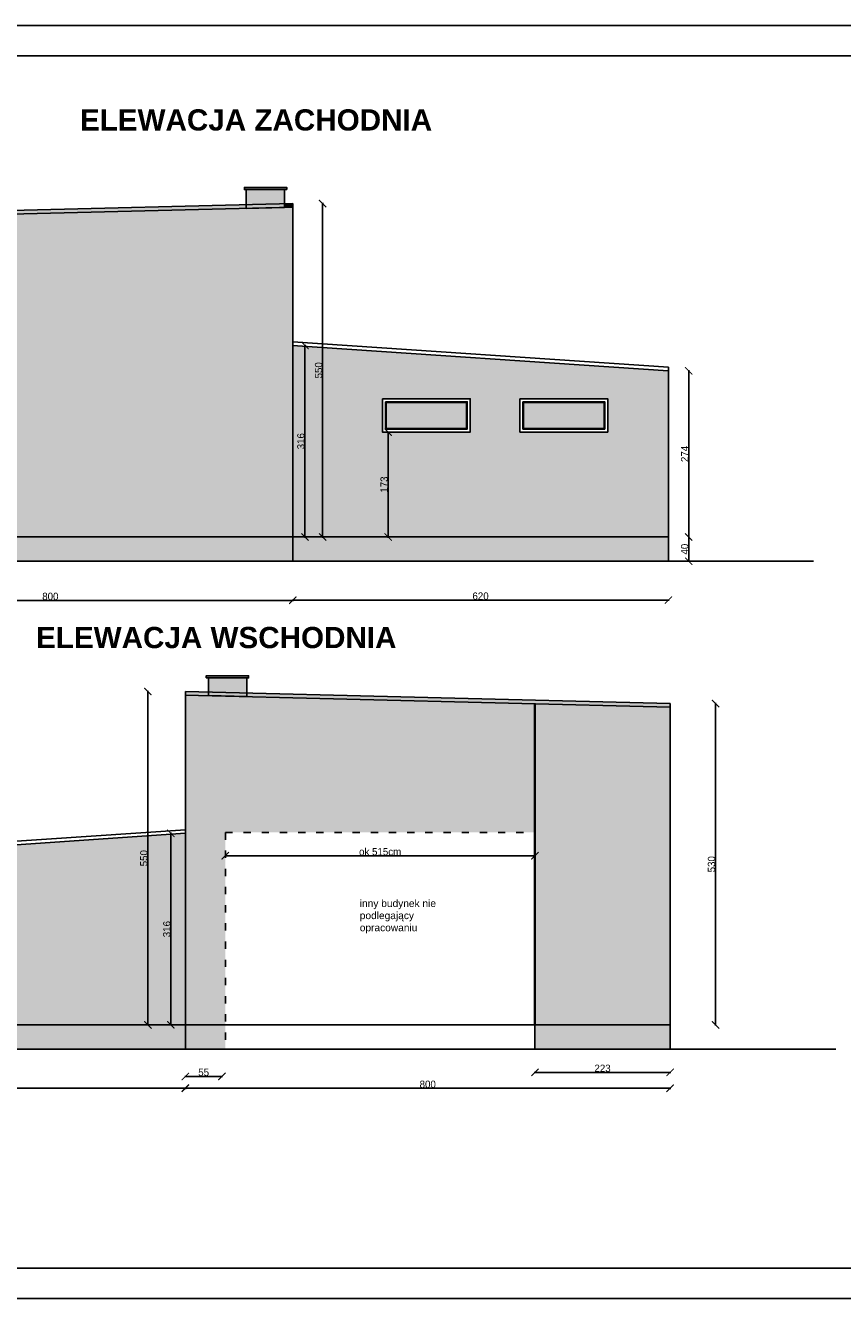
# Model space of a CAD drawing. Header units: inches. Extents: x 2722 to 20832, y 590 to 2922.
# Tile 9 of 25: x 6577 to 7926, y 590 to 2690. Entities that reach past the tile are written whole.
import ezdxf

# ---------------------------------------------------------------- set-up
doc = ezdxf.new("R2010")
doc.units = ezdxf.units.IN
doc.header["$MEASUREMENT"] = 0
doc.linetypes.add('ACAD_ISO03W100', pattern=[30, 12, -18])
doc.dimstyles.new('ISO-25', dxfattribs={"dimtxt": 12, "dimasz": 12, "dimexe": 1.25, "dimexo": 0.625, "dimtad": 1, "dimtoh": 1, "dimdec": 1, "dimtxsty": 'Standard', "dimblk": 'ARCHTICK', "dimcen": 2.5, "dimadec": 0, "dimazin": 0, "dimtfac": 1, "dimtdec": 1, "dimtmove": 0, "dimatfit": 3, "dimldrblk": 'ARCHTICK', "dimfxl": 1, "dimfxlon": 1, "dimarcsym": 0})
pattern_1 = [(37.5, (0, 163.1866), (-0.314967, 9.634119), [0, -7.6, 0, -8.5, 0, -8.125]), (7.5, (0, 163.187), (8.848884, 14.11073), [0, -4.1, 0, -6.85, 0, -2.625]), (327.5, (-6.15, 163.1866), (15.570709, 0.028295), [0, -2.5, 0, -9, 0, -11.75]), (317.5, (-6.15, 163.187), (15.030633, 4.388378), [0, -1.25, 0, -5.9, 0, -6.75])]
pattern_2 = [(37.5, (-2297.1914, -641.62), (-0.314967, 9.634119), [0, -7.6, 0, -8.5, 0, -8.125]), (7.5, (-2297.191, -641.62), (8.848884, 14.11073), [0, -4.1, 0, -6.85, 0, -2.625]), (327.5, (-2303.341, -641.62), (15.570709, 0.028295), [0, -2.5, 0, -9, 0, -11.75]), (317.5, (-2303.341, -641.62), (15.030633, 4.388378), [0, -1.25, 0, -5.9, 0, -6.75])]

# ---------------------------------------------------------------- blocks, each defined once
blk = doc.blocks.new('_ArchTick')
at = {"color": 0, "linetype": 'ByBlock', "const_width": 0.15}
blk.add_lwpolyline([(-0.5, -0.5), (0.5, 0.5)], dxfattribs=at)
blk = doc.blocks.new('*D119')
at = {"color": 0, "lineweight": -2, "transparency": 16777216}
for p, q in [((6218.5, 1742.6), (6218.5, 1740.4)), ((6218.5, 1741.6), (7018.5, 1741.6)), ((7018.5, 1742.6), (7018.5, 1740.4))]:
    blk.add_line(p, q, dxfattribs=at)
at = {"layer": 'Defpoints', "color": 0, "transparency": 16777216}
for p in [(6218.5, 1846.2), (7018.5, 1846.2), (7018.5, 1741.6)]:
    blk.add_point(p, dxfattribs=at)
at = {"color": 0, "lineweight": -2, "transparency": 16777216, "xscale": 12, "yscale": 12, "zscale": 12, "rotation": 180}
blk.add_blockref('_ArchTick', (6218.5, 1741.6), dxfattribs=at)
at = {"color": 0, "lineweight": -2, "transparency": 16777216, "xscale": 12, "yscale": 12, "zscale": 12}
blk.add_blockref('_ArchTick', (7018.5, 1741.6), dxfattribs=at)
at = {"color": 0, "transparency": 16777216, "insert": (6618.5, 1748.2), "char_height": 12, "attachment_point": 5}
blk.add_mtext('800', dxfattribs=at)
blk = doc.blocks.new('*D121')
at = {"color": 0, "lineweight": -2, "transparency": 16777216}
for p, q in [((7671, 2120.2), (7673.3, 2120.2)), ((7672, 2120.2), (7672, 1846.2)), ((7671, 1846.2), (7673.3, 1846.2))]:
    blk.add_line(p, q, dxfattribs=at)
at = {"layer": 'Defpoints', "color": 0, "transparency": 16777216}
for p in [(7638.1, 2120.2), (7638.1, 1846.2), (7672, 1846.2)]:
    blk.add_point(p, dxfattribs=at)
at = {"color": 0, "lineweight": -2, "transparency": 16777216, "xscale": 12, "yscale": 12, "zscale": 12}
for p, rotation in [((7672, 2120.2), 90), ((7672, 1846.2), 270)]:
    blk.add_blockref('_ArchTick', p, dxfattribs=dict(at, rotation=rotation))
at = {"color": 0, "transparency": 16777216, "insert": (7665.4, 1983.2), "char_height": 12, "attachment_point": 5, "rotation": 90}
blk.add_mtext('274', dxfattribs=at)
blk = doc.blocks.new('*D122')
at = {"color": 0, "lineweight": -2, "transparency": 16777216}
for p, q in [((7671, 1846.2), (7673.3, 1846.2)), ((7672, 1846.2), (7672, 1806.2)), ((7671, 1806.2), (7673.3, 1806.2))]:
    blk.add_line(p, q, dxfattribs=at)
at = {"layer": 'Defpoints', "color": 0, "transparency": 16777216}
for p in [(7638.1, 1846.2), (7638.5, 1806.2), (7672, 1806.2)]:
    blk.add_point(p, dxfattribs=at)
at = {"color": 0, "lineweight": -2, "transparency": 16777216, "xscale": 12, "yscale": 12, "zscale": 12}
for p, rotation in [((7672, 1846.2), 90), ((7672, 1806.2), 270)]:
    blk.add_blockref('_ArchTick', p, dxfattribs=dict(at, rotation=rotation))
at = {"color": 0, "transparency": 16777216, "insert": (7665.4, 1826.2), "char_height": 12, "attachment_point": 5, "rotation": 90}
blk.add_mtext('40', dxfattribs=at)
blk = doc.blocks.new('*D123')
at = {"color": 0, "lineweight": -2, "transparency": 16777216}
for p, q in [((7018.5, 1743.1), (7018.5, 1740.9)), ((7638.5, 1743.1), (7638.5, 1740.9)), ((7018.5, 1742.1), (7638.5, 1742.1))]:
    blk.add_line(p, q, dxfattribs=at)
at = {"layer": 'Defpoints', "color": 0, "transparency": 16777216}
for p in [(7018.5, 1806.2), (7638.5, 1806.2), (7638.5, 1742.1)]:
    blk.add_point(p, dxfattribs=at)
at = {"color": 0, "lineweight": -2, "transparency": 16777216, "xscale": 12, "yscale": 12, "zscale": 12, "rotation": 180}
blk.add_blockref('_ArchTick', (7018.5, 1742.1), dxfattribs=at)
at = {"color": 0, "lineweight": -2, "transparency": 16777216, "xscale": 12, "yscale": 12, "zscale": 12}
blk.add_blockref('_ArchTick', (7638.5, 1742.1), dxfattribs=at)
at = {"color": 0, "transparency": 16777216, "insert": (7328.5, 1748.7), "char_height": 12, "attachment_point": 5}
blk.add_mtext('620', dxfattribs=at)
blk = doc.blocks.new('*D124')
at = {"color": 0, "lineweight": -2, "transparency": 16777216}
for p, q in [((6841.3, 937.8), (6841.3, 935.5)), ((7641.3, 936.8), (6841.3, 936.8)), ((7641.3, 937.8), (7641.3, 935.5))]:
    blk.add_line(p, q, dxfattribs=at)
at = {"layer": 'Defpoints', "color": 0, "transparency": 16777216}
for p in [(6841.3, 1041.4), (7641.3, 1041.4), (6841.3, 936.8)]:
    blk.add_point(p, dxfattribs=at)
at = {"color": 0, "lineweight": -2, "transparency": 16777216, "xscale": 12, "yscale": 12, "zscale": 12, "rotation": 180}
blk.add_blockref('_ArchTick', (6841.3, 936.8), dxfattribs=at)
at = {"color": 0, "lineweight": -2, "transparency": 16777216, "xscale": 12, "yscale": 12, "zscale": 12}
blk.add_blockref('_ArchTick', (7641.3, 936.8), dxfattribs=at)
at = {"color": 0, "transparency": 16777216, "insert": (7241.3, 943.4), "char_height": 12, "attachment_point": 5}
blk.add_mtext('800', dxfattribs=at)
blk = doc.blocks.new('*D125')
at = {"color": 0, "lineweight": -2, "transparency": 16777216}
for p, q in [((7715.3, 1571.4), (7717.5, 1571.4)), ((7716.3, 1571.4), (7716.3, 1041.4)), ((7715.3, 1041.4), (7717.5, 1041.4))]:
    blk.add_line(p, q, dxfattribs=at)
at = {"layer": 'Defpoints', "color": 0, "transparency": 16777216}
for p in [(7641.3, 1571.4), (7641.3, 1041.4), (7716.3, 1041.4)]:
    blk.add_point(p, dxfattribs=at)
at = {"color": 0, "lineweight": -2, "transparency": 16777216, "xscale": 12, "yscale": 12, "zscale": 12}
for p, rotation in [((7716.3, 1571.4), 90), ((7716.3, 1041.4), 270)]:
    blk.add_blockref('_ArchTick', p, dxfattribs=dict(at, rotation=rotation))
at = {"color": 0, "transparency": 16777216, "insert": (7709.6, 1306.4), "char_height": 12, "attachment_point": 5, "rotation": 90}
blk.add_mtext('530', dxfattribs=at)
blk = doc.blocks.new('*D126')
at = {"color": 0, "lineweight": -2, "transparency": 16777216}
for p, q in [((6818.3, 1357.4), (6816, 1357.4)), ((6817.3, 1357.4), (6817.3, 1041.4)), ((6818.3, 1041.4), (6816, 1041.4))]:
    blk.add_line(p, q, dxfattribs=at)
at = {"layer": 'Defpoints', "color": 0, "transparency": 16777216}
for p in [(6841.3, 1357.4), (6817.3, 1041.4), (6841.3, 1041.4)]:
    blk.add_point(p, dxfattribs=at)
at = {"color": 0, "lineweight": -2, "transparency": 16777216, "xscale": 12, "yscale": 12, "zscale": 12}
for p, rotation in [((6817.3, 1357.4), 90), ((6817.3, 1041.4), 270)]:
    blk.add_blockref('_ArchTick', p, dxfattribs=dict(at, rotation=rotation))
at = {"color": 0, "transparency": 16777216, "insert": (6810.7, 1199.4), "char_height": 12, "attachment_point": 5, "rotation": 90}
blk.add_mtext('316', dxfattribs=at)
blk = doc.blocks.new('*D129')
at = {"color": 0, "lineweight": -2, "transparency": 16777216}
for p, q in [((6221.3, 938.3), (6221.3, 936)), ((6841.3, 937.3), (6221.3, 937.3)), ((6841.3, 938.3), (6841.3, 936))]:
    blk.add_line(p, q, dxfattribs=at)
at = {"layer": 'Defpoints', "color": 0, "transparency": 16777216}
for p in [(6221.3, 1001.4), (6841.3, 1001.4), (6221.3, 937.3)]:
    blk.add_point(p, dxfattribs=at)
at = {"color": 0, "lineweight": -2, "transparency": 16777216, "xscale": 12, "yscale": 12, "zscale": 12, "rotation": 180}
blk.add_blockref('_ArchTick', (6221.3, 937.3), dxfattribs=at)
at = {"color": 0, "lineweight": -2, "transparency": 16777216, "xscale": 12, "yscale": 12, "zscale": 12}
blk.add_blockref('_ArchTick', (6841.3, 937.3), dxfattribs=at)
at = {"color": 0, "transparency": 16777216, "insert": (6531.3, 943.9), "char_height": 12, "attachment_point": 5}
blk.add_mtext('620', dxfattribs=at)
blk = doc.blocks.new('*D130')
at = {"color": 0, "lineweight": -2, "transparency": 16777216}
for p, q in [((7175, 2019.2), (7177.3, 2019.2)), ((7176, 2019.2), (7176, 1846.2)), ((7175, 1846.2), (7177.3, 1846.2))]:
    blk.add_line(p, q, dxfattribs=at)
at = {"layer": 'Defpoints', "color": 0, "transparency": 16777216}
for p in [(7166.5, 2019.2), (7166.5, 1846.2), (7176, 1846.2)]:
    blk.add_point(p, dxfattribs=at)
at = {"color": 0, "lineweight": -2, "transparency": 16777216, "xscale": 12, "yscale": 12, "zscale": 12}
for p, rotation in [((7176, 2019.2), 90), ((7176, 1846.2), 270)]:
    blk.add_blockref('_ArchTick', p, dxfattribs=dict(at, rotation=rotation))
at = {"color": 0, "transparency": 16777216, "insert": (7169.4, 1932.7), "char_height": 12, "attachment_point": 5, "rotation": 90}
blk.add_mtext('173', dxfattribs=at)
blk = doc.blocks.new('*D131')
at = {"color": 0, "lineweight": -2, "transparency": 16777216}
for p, q in [((7037.7, 2162.2), (7039.9, 2162.2)), ((7038.7, 2162.2), (7038.7, 1846.2)), ((7037.7, 1846.2), (7039.9, 1846.2))]:
    blk.add_line(p, q, dxfattribs=at)
at = {"layer": 'Defpoints', "color": 0, "transparency": 16777216}
for p in [(7018.5, 2162.2), (7018.5, 1846.2), (7038.7, 1846.2)]:
    blk.add_point(p, dxfattribs=at)
at = {"color": 0, "lineweight": -2, "transparency": 16777216, "xscale": 12, "yscale": 12, "zscale": 12}
for p, rotation in [((7038.7, 2162.2), 90), ((7038.7, 1846.2), 270)]:
    blk.add_blockref('_ArchTick', p, dxfattribs=dict(at, rotation=rotation))
at = {"color": 0, "transparency": 16777216, "insert": (7032, 2004.2), "char_height": 12, "attachment_point": 5, "rotation": 90}
blk.add_mtext('316', dxfattribs=at)
blk = doc.blocks.new('*D132')
at = {"color": 0, "lineweight": -2, "transparency": 16777216}
for p, q in [((7066.9, 2396.2), (7069.1, 2396.2)), ((7067.9, 2396.2), (7067.9, 1846.2)), ((7066.9, 1846.2), (7069.1, 1846.2))]:
    blk.add_line(p, q, dxfattribs=at)
at = {"layer": 'Defpoints', "color": 0, "transparency": 16777216}
for p in [(7018.5, 2396.2), (7018.5, 1846.2), (7067.9, 1846.2)]:
    blk.add_point(p, dxfattribs=at)
at = {"color": 0, "lineweight": -2, "transparency": 16777216, "xscale": 12, "yscale": 12, "zscale": 12}
for p, rotation in [((7067.9, 2396.2), 90), ((7067.9, 1846.2), 270)]:
    blk.add_blockref('_ArchTick', p, dxfattribs=dict(at, rotation=rotation))
at = {"color": 0, "transparency": 16777216, "insert": (7061.2, 2121.2), "char_height": 12, "attachment_point": 5, "rotation": 90}
blk.add_mtext('550', dxfattribs=at)
blk = doc.blocks.new('*D134')
at = {"color": 0, "lineweight": -2, "transparency": 16777216}
for p, q in [((6780.4, 1591.4), (6778.1, 1591.4)), ((6779.4, 1591.4), (6779.4, 1041.4)), ((6780.4, 1041.4), (6778.1, 1041.4))]:
    blk.add_line(p, q, dxfattribs=at)
at = {"layer": 'Defpoints', "color": 0, "transparency": 16777216}
for p in [(6841.3, 1591.4), (6779.4, 1041.4), (6841.3, 1041.4)]:
    blk.add_point(p, dxfattribs=at)
at = {"color": 0, "lineweight": -2, "transparency": 16777216, "xscale": 12, "yscale": 12, "zscale": 12}
for p, rotation in [((6779.4, 1591.4), 90), ((6779.4, 1041.4), 270)]:
    blk.add_blockref('_ArchTick', p, dxfattribs=dict(at, rotation=rotation))
at = {"color": 0, "transparency": 16777216, "insert": (6772.8, 1316.4), "char_height": 12, "attachment_point": 5, "rotation": 90}
blk.add_mtext('550', dxfattribs=at)
blk = doc.blocks.new('*D135')
at = {"color": 0, "lineweight": -2, "transparency": 16777216}
for p, q in [((6841.3, 957.4), (6841.3, 955.2)), ((6841.3, 956.4), (6901.7, 956.4)), ((6901.7, 957.4), (6901.7, 955.2))]:
    blk.add_line(p, q, dxfattribs=at)
at = {"layer": 'Defpoints', "color": 0, "transparency": 16777216}
for p in [(6841.3, 1224.2), (6901.7, 1224.2), (6901.7, 956.4)]:
    blk.add_point(p, dxfattribs=at)
at = {"color": 0, "lineweight": -2, "transparency": 16777216, "xscale": 12, "yscale": 12, "zscale": 12, "rotation": 180}
blk.add_blockref('_ArchTick', (6841.3, 956.4), dxfattribs=at)
at = {"color": 0, "lineweight": -2, "transparency": 16777216, "xscale": 12, "yscale": 12, "zscale": 12}
blk.add_blockref('_ArchTick', (6901.7, 956.4), dxfattribs=at)
at = {"color": 0, "transparency": 16777216, "insert": (6871.5, 963.1), "char_height": 12, "attachment_point": 5}
blk.add_mtext('55', dxfattribs=at)
blk = doc.blocks.new('*D136')
at = {"color": 0, "lineweight": -2, "transparency": 16777216}
for p, q in [((7418.3, 964.1), (7418.3, 961.9)), ((7418.3, 963.1), (7641.3, 963.1)), ((7641.3, 964.1), (7641.3, 961.9))]:
    blk.add_line(p, q, dxfattribs=at)
at = {"layer": 'Defpoints', "color": 0, "transparency": 16777216}
for p in [(7418.3, 1041.4), (7641.3, 1041.4), (7641.3, 963.1)]:
    blk.add_point(p, dxfattribs=at)
at = {"color": 0, "lineweight": -2, "transparency": 16777216, "xscale": 12, "yscale": 12, "zscale": 12, "rotation": 180}
blk.add_blockref('_ArchTick', (7418.3, 963.1), dxfattribs=at)
at = {"color": 0, "lineweight": -2, "transparency": 16777216, "xscale": 12, "yscale": 12, "zscale": 12}
blk.add_blockref('_ArchTick', (7641.3, 963.1), dxfattribs=at)
at = {"color": 0, "transparency": 16777216, "insert": (7529.8, 969.8), "char_height": 12, "attachment_point": 5}
blk.add_mtext('223', dxfattribs=at)
blk = doc.blocks.new('*D137')
at = {"color": 0, "lineweight": -2, "transparency": 16777216}
for p, q in [((6907.3, 1321.4), (6907.3, 1319.1)), ((6907.3, 1320.4), (7418.3, 1320.4)), ((7418.3, 1321.4), (7418.3, 1319.1))]:
    blk.add_line(p, q, dxfattribs=at)
at = {"layer": 'Defpoints', "color": 0, "transparency": 16777216}
for p in [(6907.3, 1358.9), (7418.3, 1358.9), (7418.3, 1320.4)]:
    blk.add_point(p, dxfattribs=at)
at = {"color": 0, "lineweight": -2, "transparency": 16777216, "xscale": 12, "yscale": 12, "zscale": 12, "rotation": 180}
blk.add_blockref('_ArchTick', (6907.3, 1320.4), dxfattribs=at)
at = {"color": 0, "lineweight": -2, "transparency": 16777216, "xscale": 12, "yscale": 12, "zscale": 12}
blk.add_blockref('_ArchTick', (7418.3, 1320.4), dxfattribs=at)
at = {"color": 0, "transparency": 16777216, "insert": (7162.8, 1327), "char_height": 12, "attachment_point": 5}
blk.add_mtext('ok 515cm', dxfattribs=at)

msp = doc.modelspace()

# ---------------------------------------------------------------- hatches: boundary and pattern name
at = {"true_color": 0x636466, "transparency": 33554610}
h = msp.add_hatch(color=251, dxfattribs=at)
h.dxf.hatch_style = 1
h.paths.add_polyline_path([(6938.82, 2422.73), (6938.82, 2419.15), (7008.78, 2419.15), (7008.78, 2422.73)])
at = {"linetype": 'ACAD_ISO03W100', "true_color": 0xc7c8ca}
h = msp.add_hatch(color=9, dxfattribs=at)
h.dxf.hatch_style = 1
h.paths.add_polyline_path([(7005.17, 2389.89), (6941.53, 2388.21), (6941.49, 2419.15), (7005.17, 2419.15)])
at = {"true_color": 0x636466, "transparency": 33554610}
h = msp.add_hatch(color=251, dxfattribs=at)
h.dxf.hatch_style = 1
h.paths.add_polyline_path([(6941.52, 2394.3), (6218.49, 2376.22), (6218.49, 2370.22), (6941.53, 2388.3)])
h = msp.add_hatch(color=251, dxfattribs=at)
h.dxf.hatch_style = 1
h.paths.add_polyline_path([(7005.17, 2395.89), (6941.52, 2394.3), (6941.53, 2388.3), (7005.17, 2389.89)])
h = msp.add_hatch(color=251, dxfattribs=at)
h.dxf.hatch_style = 1
h.paths.add_polyline_path([(7018.49, 2396.22), (7005.17, 2395.89), (7005.17, 2389.89), (7018.49, 2390.22)])
at = {"true_color": 0xc7c8ca}
h = msp.add_hatch(color=9, dxfattribs=at)
h.dxf.hatch_style = 1
h.paths.add_polyline_path([(6218.49, 2370.22), (6218.49, 1846.22), (7018.49, 1846.22), (7018.49, 2168.22), (7018.49, 2390.22)])
at = {"true_color": 0xc7c8ca, "transparency": 33554559}
h = msp.add_hatch(color=9, dxfattribs=at)
h.dxf.hatch_style = 1
h.paths.add_polyline_path([(7018.49, 2162.21), (7018.49, 1846.22), (7166.49, 1846.22), (7638.49, 1846.22), (7638.49, 2120.21)])
h.paths.add_polyline_path([(7311.49, 2074.22), (7311.49, 2019.22), (7166.49, 2019.22), (7166.49, 2074.22)], flags=16)
h.paths.add_polyline_path([(7306.49, 2069.22), (7306.49, 2024.22), (7171.49, 2024.22), (7171.49, 2069.22)], flags=0)
h.paths.add_polyline_path([(7305.49, 2068.22), (7305.49, 2025.22), (7172.49, 2025.22), (7172.49, 2068.22)], flags=0)
h.paths.add_polyline_path([(7393.49, 2074.22), (7538.49, 2074.22), (7538.49, 2019.22), (7393.49, 2019.22)], flags=16)
h.paths.add_polyline_path([(7398.49, 2069.22), (7533.49, 2069.22), (7533.49, 2024.22), (7398.49, 2024.22)], flags=0)
h.paths.add_polyline_path([(7399.49, 2068.22), (7532.49, 2068.22), (7532.49, 2025.22), (7399.49, 2025.22)], flags=0)
at = {"transparency": 33554508}
h = msp.add_hatch(color=256, dxfattribs=at)
h.dxf.hatch_style = 1
h.set_gradient(color1=(94, 103, 175))
h.paths.add_polyline_path([(7305.49, 2025.22), (7305.49, 2068.22), (7172.49, 2068.22), (7172.49, 2025.22)])
h = msp.add_hatch(color=256, dxfattribs=at)
h.dxf.hatch_style = 1
h.set_gradient(color1=(94, 103, 175))
h.paths.add_polyline_path([(7532.49, 2025.22), (7532.49, 2068.22), (7399.49, 2068.22), (7399.49, 2025.22)])
at = {"true_color": 0xc7c8ca}
h = msp.add_hatch(dxfattribs=at)
h.set_pattern_fill('AR-SAND', color=9, scale=5)
h.set_pattern_definition(pattern_1)
h.paths.add_polyline_path([(6218.49, 1846.22), (6218.49, 1806.22), (7018.49, 1806.22), (7018.49, 1846.22)])
at = {"true_color": 0xc7c8ca, "transparency": 33554559}
h = msp.add_hatch(dxfattribs=at)
h.set_pattern_fill('AR-SAND', color=9, scale=5)
h.set_pattern_definition(pattern_1)
h.paths.add_polyline_path([(7638.49, 1846.22), (7018.49, 1846.22), (7018.49, 1806.22), (7638.49, 1806.22)])
at = {"true_color": 0x636466, "transparency": 33554610}
h = msp.add_hatch(color=251, dxfattribs=at)
h.dxf.hatch_style = 1
h.paths.add_polyline_path([(6875.66, 1617.4), (6875.66, 1613.81), (6945.62, 1613.81), (6945.62, 1617.4)])
at = {"linetype": 'ACAD_ISO03W100', "true_color": 0xc7c8ca}
h = msp.add_hatch(color=9, dxfattribs=at)
h.dxf.hatch_style = 1
h.paths.add_polyline_path([(6879.27, 1584.56), (6942.91, 1582.87), (6942.95, 1613.81), (6879.27, 1613.81)])
at = {"true_color": 0x636466, "transparency": 33554610}
h = msp.add_hatch(color=251, dxfattribs=at)
h.dxf.hatch_style = 1
h.paths.add_polyline_path([(6879.27, 1590.47), (6841.32, 1591.42), (6841.32, 1585.41), (6879.27, 1584.47)])
at = {"true_color": 0xc7c8ca}
h = msp.add_hatch(color=9, dxfattribs=at)
h.dxf.hatch_style = 1
h.paths.add_polyline_path([(7641.32, 1565.41), (7641.32, 1041.42), (7418.32, 1041.42), (7418.32, 1358.93), (6907.32, 1358.93), (6907.32, 1041.42), (6841.32, 1041.42), (6841.32, 1363.42), (6841.32, 1585.41)])
at = {"true_color": 0x636466, "transparency": 33554610}
h = msp.add_hatch(color=251, dxfattribs=at)
h.dxf.hatch_style = 1
h.paths.add_polyline_path([(6942.92, 1588.88), (6879.27, 1590.47), (6879.27, 1584.56), (6942.91, 1582.87)])
h = msp.add_hatch(color=251, dxfattribs=at)
h.dxf.hatch_style = 1
h.paths.add_polyline_path([(6942.92, 1588.88), (6942.91, 1582.87), (7641.32, 1565.41), (7641.32, 1571.42)])
at = {"true_color": 0xc7c8ca, "transparency": 33554559}
h = msp.add_hatch(color=9, dxfattribs=at)
h.dxf.hatch_style = 1
h.paths.add_polyline_path([(6841.32, 1357.4), (6221.73, 1315.43), (6221.73, 1265.43), (6400.32, 1265.43), (6400.32, 1041.42), (6841.32, 1041.42)])
h.paths.add_polyline_path([(6819.65, 1182.41), (6819.65, 1216.41), (6801.65, 1216.41), (6801.65, 1182.41)], flags=24)
at = {"true_color": 0xc7c8ca}
h = msp.add_hatch(dxfattribs=at)
h.set_pattern_fill('AR-SAND', color=9, scale=5)
h.set_pattern_definition(pattern_2)
h.paths.add_polyline_path([(6400.32, 1013.43), (6400.32, 1041.42), (6841.32, 1041.42), (6841.32, 1001.42), (6400.32, 1001.42)])
h = msp.add_hatch(dxfattribs=at)
h.set_pattern_fill('AR-SAND', color=9, scale=5)
h.set_pattern_definition(pattern_2)
h.paths.add_polyline_path([(6907.32, 1001.42), (6907.32, 1041.42), (6841.32, 1041.42), (6841.32, 1001.42)])
h.paths.add_polyline_path([(7418.32, 1041.42), (7418.32, 1001.42), (7641.32, 1001.42), (7641.32, 1041.42)])

# ---------------------------------------------------------------- linework, layer by layer
for p, q in [((7018.49, 2396.22), (6218.49, 2376.22)), ((7018.49, 1846.22), (7018.49, 2396.22)), ((7018.64, 2390.22), (6218.64, 2370.22)), ((7018.49, 1846.22), (7018.49, 2168.22)), ((7638.49, 2126.22), (7018.49, 2168.22)), ((7638.08, 2120.24), (7018.08, 2162.24)), ((7638.49, 1846.22), (7638.49, 2126.22)), ((7166.49, 2074.22), (7311.49, 2074.22)), ((7311.49, 2074.22), (7311.49, 2019.22)), ((7393.49, 2074.22), (7538.49, 2074.22)), ((7538.49, 2074.22), (7538.49, 2019.22)), ((7018.49, 1846.22), (6218.49, 1846.22)), ((7018.49, 1806.22), (7018.49, 1846.22)), ((7018.49, 1846.22), (7018.49, 1806.22)), ((7638.49, 1846.22), (7018.49, 1846.22)), ((7018.49, 1846.22), (7166.49, 1846.22)), ((7638.49, 1806.22), (7638.49, 1846.22)), ((5948.93, 1806.22), (7878.2, 1806.22)), ((6218.49, 1806.22), (7018.49, 1806.22)), ((7018.49, 1806.22), (7638.49, 1806.22)), ((7638.49, 1806.22), (7598.49, 1806.22)), ((6841.17, 1585.42), (7641.17, 1565.42)), ((6841.32, 1041.42), (6841.32, 1591.42)), ((6841.32, 1591.42), (7641.32, 1571.42)), ((7641.32, 1041.42), (7641.32, 1571.42)), ((6221.32, 1321.42), (6841.32, 1363.42)), ((6221.73, 1315.43), (6841.73, 1357.43)), ((6841.32, 1041.42), (6841.32, 1363.42)), ((6221.32, 1041.42), (6841.32, 1041.42)), ((6907.32, 1041.42), (6400.32, 1041.42)), ((6841.32, 1041.42), (6693.32, 1041.42)), ((6841.32, 1041.42), (7641.32, 1041.42)), ((6841.32, 1001.42), (6841.32, 1041.42)), ((6841.32, 1041.42), (6841.32, 1001.42)), ((7641.32, 1041.42), (7418.32, 1041.42)), ((7418.32, 1041.42), (7418.32, 1001.42)), ((7641.32, 1041.42), (7641.32, 1001.42)), ((5926.93, 1001.42), (7914.83, 1001.42)), ((6841.32, 1001.42), (6221.32, 1001.42)), ((7641.32, 1001.42), (6841.32, 1001.42))]:
    msp.add_line(p, q)
at = {"lineweight": 35}
msp.add_line((7418.32, 1041.42), (7418.32, 1570.99), dxfattribs=at)
at = {"linetype": 'ACAD_ISO03W100'}
for p, q in [((6907.32, 1358.93), (6907.32, 1001.43)), ((6907.32, 1358.93), (7418.32, 1358.93)), ((7418.32, 1243.83), (7418.32, 1001.43))]:
    msp.add_line(p, q, dxfattribs=at)
for points in [[(8661.99, 2690.01), (8661.99, 590.01), (5691.99, 590.01), (5691.99, 2690.01)], [(8611.99, 2640.01), (8611.99, 640.01), (5791.99, 640.01), (5791.99, 2640.01)], [(7008.78, 2419.15), (6938.82, 2419.15), (6938.82, 2422.73), (7008.78, 2422.73)], [(6941.53, 2388.21), (7005.17, 2389.89), (7005.17, 2419.15), (6941.49, 2419.15)], [(7166.49, 2074.22), (7311.49, 2074.22), (7311.49, 2019.22), (7166.49, 2019.22)], [(7171.49, 2069.22), (7306.49, 2069.22), (7306.49, 2024.22), (7171.49, 2024.22)], [(7172.49, 2068.22), (7305.49, 2068.22), (7305.49, 2025.22), (7172.49, 2025.22)], [(7393.49, 2074.22), (7538.49, 2074.22), (7538.49, 2019.22), (7393.49, 2019.22)], [(7398.49, 2069.22), (7533.49, 2069.22), (7533.49, 2024.22), (7398.49, 2024.22)], [(7399.49, 2068.22), (7532.49, 2068.22), (7532.49, 2025.22), (7399.49, 2025.22)], [(6875.66, 1613.81), (6945.62, 1613.81), (6945.62, 1617.4), (6875.66, 1617.4)], [(6942.91, 1582.87), (6879.27, 1584.56), (6879.27, 1613.81), (6942.95, 1613.81)]]:
    msp.add_lwpolyline(points, close=True)

# ---------------------------------------------------------------- texts
at = {"color": 0, "lineweight": 0, "char_height": 35, "attachment_point": 1}
for s, insert in [('{\\fArial|b1|i0|c238|p34;ELEWACJA ZACHODNIA}', (6667.34, 2551.71)), ('{\\fArial|b1|i0|c238|p34;ELEWACJA WSCHODNIA}', (6594.92, 1697.88))]:
    msp.add_mtext_dynamic_manual_height_columns(s, width=919.2783, gutter_width=12.5, heights=[0], dxfattribs=dict(at, insert=insert))
at = {"insert": (7129.18, 1247.88), "char_height": 12, "attachment_point": 1}
msp.add_mtext_dynamic_manual_height_columns('{\\f@Arial Unicode MS|b0|i0|c238|p34;inny budynek nie podlegający opracowaniu}', width=153.8095, gutter_width=1, heights=[0], dxfattribs=at)

# ---------------------------------------------------------------- dimensions: what is measured, and where the dimension line sits
for base, p1, p2, angle, picture, middle in [((7067.87, 1846.22), (7018.49, 2396.22), (7018.49, 1846.22), 90, '*D132', (7061.24, 2121.22)), ((7038.65, 1846.22), (7018.49, 2162.21), (7018.49, 1846.22), 90, '*D131', (7032.03, 2004.22)), ((7672.02, 1846.22), (7638.08, 2120.24), (7638.08, 1846.22), 90, '*D121', (7665.4, 1983.23)), ((7176.03, 1846.22), (7166.49, 2019.22), (7166.49, 1846.22), 90, '*D130', (7169.41, 1932.72)), ((6779.38, 1041.42), (6841.32, 1591.42), (6841.32, 1041.42), 90, '*D134', (6772.76, 1316.42)), ((7716.27, 1041.42), (7641.32, 1571.42), (7641.32, 1041.42), 90, '*D125', (7709.64, 1306.42)), ((6817.28, 1041.42), (6841.32, 1357.4), (6841.32, 1041.42), 90, '*D126', (6810.65, 1199.41)), ((6841.32, 936.8), (7641.32, 1041.42), (6841.32, 1041.42), 180, '*D124', (7241.32, 943.42)), ((6221.32, 937.3), (6841.32, 1001.42), (6221.32, 1001.42), 180, '*D129', (6531.32, 943.92))]:
    dim = msp.add_linear_dim(base=base, p1=p1, p2=p2, angle=angle, dimstyle='ISO-25')
    dim.commit()
    dim.dimension.update_dxf_attribs({"geometry": picture, "text_midpoint": middle})
dim = msp.add_linear_dim(base=(7672.02, 1806.22), p1=(7638.08, 1846.22), p2=(7638.49, 1806.22), angle=90, dimstyle='ISO-25', override={"dimtmove": 1})
dim.commit()
dim.dimension.update_dxf_attribs({"geometry": '*D122', "text_midpoint": (7665.4, 1826.22)})
for base, p1, p2, picture, middle in [((7018.49, 1741.61), (6218.49, 1846.22), (7018.49, 1846.22), '*D119', (6618.49, 1748.23)), ((7638.49, 1742.1), (7018.49, 1806.22), (7638.49, 1806.22), '*D123', (7328.49, 1748.73)), ((7641.32, 963.15), (7418.32, 1041.42), (7641.32, 1041.42), '*D136', (7529.82, 969.77))]:
    dim = msp.add_linear_dim(base=base, p1=p1, p2=p2, dimstyle='ISO-25')
    dim.commit()
    dim.dimension.update_dxf_attribs({"geometry": picture, "text_midpoint": middle})
for base, p1, p2, text, picture, middle in [((7418.32, 1320.37), (6907.32, 1358.93), (7418.32, 1358.93), 'ok 515cm', '*D137', (7162.82, 1326.99)), ((6901.73, 956.43), (6841.32, 1224.25), (6901.73, 1224.25), '55', '*D135', (6871.53, 963.05))]:
    dim = msp.add_linear_dim(base=base, p1=p1, p2=p2, text=text, dimstyle='ISO-25')
    dim.commit()
    dim.dimension.update_dxf_attribs({"geometry": picture, "text_midpoint": middle})

doc.saveas('drawing.dxf')
